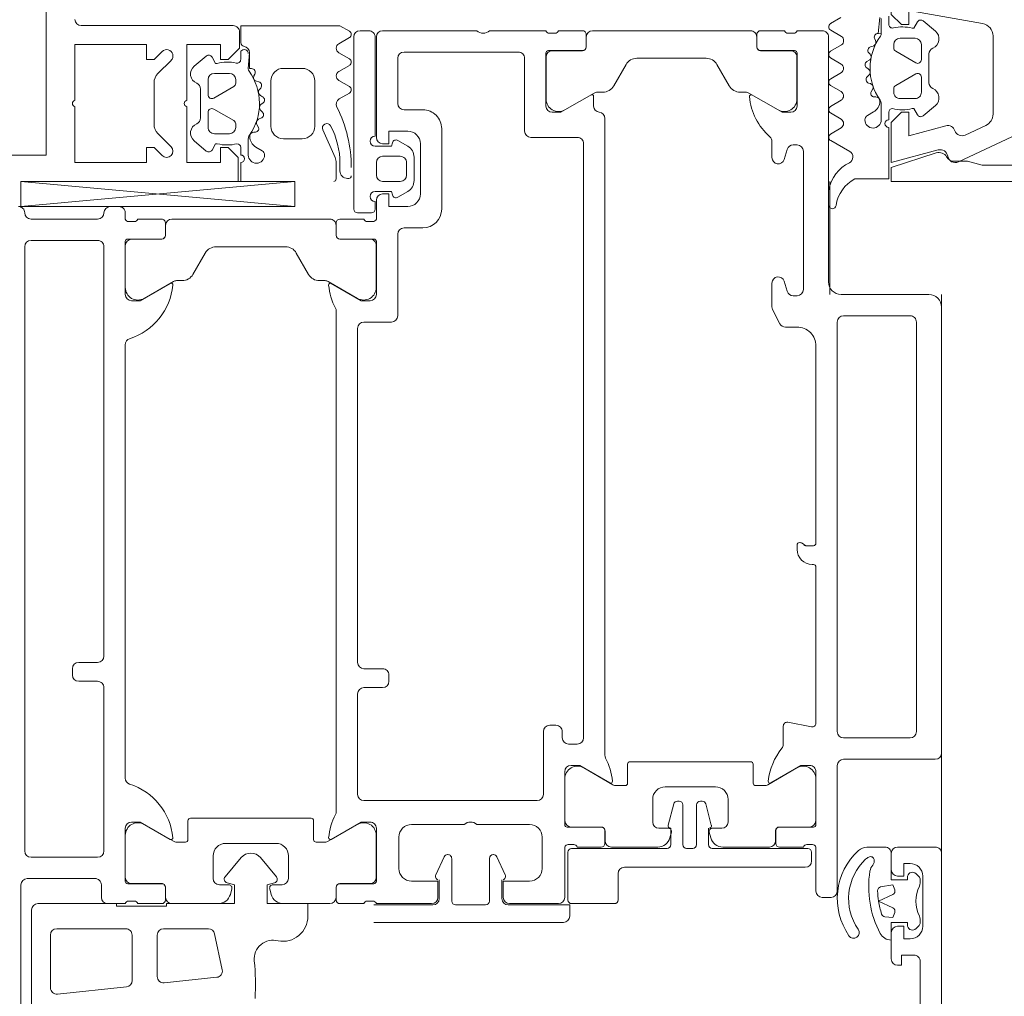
# Model space of a CAD drawing. Header units: centimetres. Extents: x -1737 to 22393, y -8842 to 3838.
# Tile 19 of 65: x -574 to -566, y 1277 to 1285. Entities that reach past the tile are written whole.
import ezdxf

# ---------------------------------------------------------------- set-up
doc = ezdxf.new("R2010")
doc.units = ezdxf.units.CM
for name, color, linetype, lineweight in [('A-DETL-GENF', 92, 'Continuous', 9), ('A-DOOR', 31, 'Continuous', 13), ('A-GLAZ-CWMG', 51, 'Continuous', 13)]:
    doc.layers.add(name, color=color, linetype=linetype, lineweight=lineweight)

# ---------------------------------------------------------------- blocks, each defined once
blk = doc.blocks.new('Schueco_FWS_ADS-75-SimplySmart_out_Family-02 - FWS SI insert unit-2606717-3_piętro I __3_90 m_ - stan projektowany')
at = {"layer": 'A-DETL-GENF'}
blk.add_line((75.35, -0.9), (-75.35, -0.9), dxfattribs=at)
at = {"layer": 'A-DOOR'}
for p, q in [((69.36, 6.43), (70.65, 6.43)), ((76.0502, 4.2489), (76.25, 6.4302)), ((70.7, 6.38), (70.7, 5.84)), ((70.92, 6.4), (75.73, 6.4)), ((69.6, 6.345), (70.45, 6.345)), ((70.87, 5.82), (70.87, 6.35)), ((75.78, 6.35), (75.78, 5.82)), ((75.95, 5.82), (75.95, 6.35)), ((70.25, 6.195), (69.8301, 6.195)), ((69.7804, 6.1398), (69.8382, 5.5898)), ((70.3, 5.595), (70.3, 6.145)), ((72.27, 5.97), (72.27, 5.82)), ((72.37, 6.02), (72.32, 6.02)), ((72.42, 5.82), (72.42, 5.97)), ((70.5, 5.74), (70.5, 5.6)), ((70.65, 5.79), (70.55, 5.79)), ((72.22, 5.77), (70.92, 5.77)), ((75.73, 5.77), (72.47, 5.77)), ((76.05, 5.65), (76.05, 5.72)), ((70.52, 5.5717), (70.52, 5.5283)), ((70.659, 5.31), (70.659, 5.58)), ((70.679, 5.6), (71.1, 5.6)), ((71.0443, 5.599), (70.71, 5.599)), ((71.5, 5.6), (74.95, 5.6)), ((75.35, 5.6), (75.771, 5.6)), ((75.74, 5.599), (75.4057, 5.599)), ((75.791, 5.58), (75.791, 5.31)), ((75.93, 5.5283), (75.93, 5.5717)), ((75.95, 5.6), (76, 5.6)), ((69.8879, 5.545), (70.25, 5.545)), ((70.5, 5.5), (70.5, 5.31)), ((70.66, 5.549), (70.66, 5.309)), ((75.79, 5.309), (75.79, 5.549)), ((75.95, 5.31), (75.95, 5.5)), ((70.9967, 5.2165), (71.1309, 5.449)), ((75.3191, 5.449), (75.4533, 5.2165)), ((70.25, 5.345), (69.9194, 5.345)), ((69.8697, 5.2898), (69.9137, 4.8713)), ((70.3, 4.9374), (70.3, 5.295)), ((70.53, 5.28), (70.629, 5.28)), ((70.63, 5.279), (70.55, 5.279)), ((75.9, 5.279), (75.82, 5.279)), ((75.821, 5.28), (75.92, 5.28)), ((70.5, 5.229), (70.5, 4.8593)), ((70.99, 5.12), (70.99, 5.1915)), ((75.46, 5.1915), (75.46, 5.1469)), ((75.95, 3.971), (75.95, 5.229)), ((71.16, 5.1), (71.01, 5.1)), ((71.18, 4.12), (71.18, 5.08)), ((75.51, 5.0602), (75.68, 4.9621)), ((69.9738, 4.8276), (70.2604, 4.8885)), ((70.7, 4.9), (70.88, 4.9)), ((75.73, 4.8755), (75.73, 4.3245)), ((70.65, 4.775), (70.65, 4.85)), ((70.7141, 4.8043), (70.8663, 4.6766)), ((70.98, 4.8), (70.98, 4.4)), ((70.5741, 4.7628), (70.6185, 4.7509)), ((70.8663, 4.5234), (70.7141, 4.3957)), ((70.6185, 4.4491), (70.5741, 4.4372)), ((70.65, 4.35), (70.65, 4.425)), ((70.5, 4.3407), (70.5, 3.971)), ((70.88, 4.3), (70.7, 4.3)), ((75.68, 4.2379), (75.51, 4.1398)), ((70.99, 4.0085), (70.99, 4.08)), ((71.01, 4.1), (71.16, 4.1)), ((75.46, 4.0531), (75.46, 4.0085)), ((70.55, 3.921), (70.63, 3.921)), ((71.1309, 3.751), (70.9967, 3.9835)), ((75.4533, 3.9835), (75.3191, 3.751)), ((75.82, 3.921), (75.9, 3.921)), ((70.5, 3.89), (70.5, 3.7)), ((70.629, 3.92), (70.53, 3.92)), ((70.659, 3.62), (70.659, 3.89)), ((70.66, 3.891), (70.66, 3.651)), ((75.2175, 3.92), (71.2325, 3.92)), ((75.79, 3.651), (75.79, 3.891)), ((75.791, 3.89), (75.791, 3.62)), ((75.92, 3.92), (75.821, 3.92)), ((75.95, 3.7), (75.95, 3.89)), ((76.03, 3.78), (77.4, 3.78)), ((71.32, 2.32), (71.32, 3.7)), ((71.37, 3.75), (72.17, 3.75)), ((72.22, 3.7), (72.22, 3.55)), ((72.37, 3.55), (72.37, 3.7)), ((72.42, 3.75), (75.08, 3.75)), ((75.13, 3.7), (75.13, 3.48)), ((76, 3.64), (76, 3.75)), ((77.45, 3.73), (77.45, 3.66)), ((70.35, 2.11), (70.35, 3.62)), ((70.49, 3.62), (70.49, 3.15)), ((70.52, 3.6717), (70.52, 3.6283)), ((75.93, 3.6283), (75.93, 3.6717)), ((76.09, 3.61), (76.03, 3.61)), ((77.4, 3.61), (76.61, 3.61)), ((70.5, 3.6), (70.5, 3.16)), ((71.1, 3.6), (70.679, 3.6)), ((70.71, 3.601), (71.0443, 3.601)), ((75.771, 3.6), (75.35, 3.6)), ((75.4057, 3.601), (75.74, 3.601)), ((76.1, 3.6), (75.95, 3.6)), ((76.25, 3.41), (76.25, 3.55)), ((76.3, 3.6), (76.4, 3.6)), ((76.45, 3.55), (76.45, 3.41)), ((77.4, 3.6), (76.6, 3.6)), ((77.45, 2.8), (77.45, 3.55)), ((72.27, 3.5), (72.32, 3.5)), ((70.78, 3.42), (71.03, 3.42)), ((75.18, 3.43), (75.83, 3.43)), ((75.88, 3.38), (75.88, 3.23)), ((76.1694, 3.35), (76.124, 3.4286)), ((76.576, 3.4286), (76.5306, 3.35)), ((76.82, 3.23), (76.82, 3.38)), ((76.87, 3.43), (77.23, 3.43)), ((77.28, 3.38), (77.28, 2.47)), ((71.13, 3.32), (71.13, 2.9)), ((76.444, 3.3), (76.256, 3.3)), ((76.4, 3.36), (76.3, 3.36)), ((76.55, 3.25), (76.15, 3.25)), ((70.54, 3.1), (70.69, 3.1)), ((70.7305, 3.1261), (70.8727, 3.0598)), ((76.03, 3.08), (76.67, 3.08)), ((70.86, 3), (70.52, 3)), ((70.89, 3.0326), (70.89, 3.03)), ((70.49, 2.97), (70.49, 2.73)), ((71.13, 2.8), (71.13, 2.38)), ((70.52, 2.7), (70.86, 2.7)), ((70.89, 2.67), (70.89, 2.6674)), ((77.45, 2.25), (77.45, 2.7)), ((70.69, 2.6), (70.54, 2.6)), ((70.8727, 2.6402), (70.7305, 2.5739)), ((70.5, 2.54), (70.5, 2.15)), ((76.6, 2.37), (76.6, 2)), ((77.23, 2.42), (76.65, 2.42)), ((71.03, 2.28), (70.78, 2.28)), ((71.87, 2.27), (71.37, 2.27)), ((71.92, 2.17), (71.92, 2.22)), ((76.85, 2.25), (77.271, 2.25)), ((77.24, 2.249), (76.9057, 2.249)), ((77.29, 1.959), (77.29, 2.199)), ((77.291, 2.23), (77.291, 1.96)), ((77.43, 2.1783), (77.43, 2.2217)), ((71.82, 2.12), (71.87, 2.12)), ((77.45, 1.96), (77.45, 2.15)), ((70.5, 1.705), (70.5, 2.045)), ((70.53, 2.075), (70.91, 2.075)), ((70.55, 2.1), (70.95, 2.1)), ((70.94, 2.045), (70.94, 1.285)), ((70.97, 2.0717), (70.97, 2.0283)), ((71.109, 1.81), (71.109, 2.08)), ((71.11, 2.049), (71.11, 1.809)), ((71.129, 2.1), (71.55, 2.1)), ((71.4943, 2.099), (71.16, 2.099)), ((71.77, 2), (71.77, 2.07)), ((76.8191, 2.099), (76.9533, 1.8665)), ((70.95, 2), (70.95, 1.81)), ((71.4467, 1.7165), (71.5809, 1.949)), ((76.55, 1.95), (71.82, 1.95)), ((77.4, 1.929), (77.32, 1.929)), ((77.321, 1.93), (77.42, 1.93)), ((76.85, 1.87), (76.9262, 1.87)), ((76.96, 1.8415), (76.96, 1.7969)), ((77.45, 0.621), (77.45, 1.879)), ((70.95, 1.729), (70.95, 1.3593)), ((70.98, 1.78), (71.079, 1.78)), ((71.08, 1.779), (71, 1.779)), ((71.6825, 1.78), (76.7505, 1.78)), ((70.74, 1.675), (70.53, 1.675)), ((71.44, 1.62), (71.44, 1.6915)), ((77.01, 1.7102), (77.18, 1.6121)), ((70.79, 0.185), (70.79, 1.625)), ((71.61, 1.6), (71.46, 1.6)), ((71.63, 0.62), (71.63, 1.58)), ((77.23, 1.5255), (77.23, 0.9745)), ((71.1, 1.275), (71.1, 1.35)), ((71.15, 1.4), (71.33, 1.4)), ((71.0241, 1.2628), (71.0685, 1.2509)), ((71.126, 1.2771), (71.2934, 1.2323)), ((71.43, 1.3), (71.43, 0.9)), ((71.3157, 1.2033), (71.3157, 1.19)), ((70.94, 1.13), (70.94, 1.08)), ((71.2857, 1.16), (70.97, 1.16)), ((70.97, 1.05), (71.2857, 1.05)), ((71.3157, 1.02), (71.3157, 1.0067)), ((71.1, 0.955), (70.97, 0.955)), ((71.0685, 0.9491), (71.0241, 0.9372)), ((71.2934, 0.9777), (71.126, 0.9329)), ((70.94, 0.925), (70.94, 0.165)), ((71.1, 0.85), (71.1, 0.925)), ((77.18, 0.8879), (77.01, 0.7898)), ((70.95, 0.8407), (70.95, 0.471)), ((71.33, 0.8), (71.15, 0.8)), ((76.9533, 0.6335), (76.8191, 0.401)), ((76.96, 0.7031), (76.96, 0.6585)), ((71.44, 0.5085), (71.44, 0.58)), ((71.46, 0.6), (71.61, 0.6)), ((77.32, 0.571), (77.4, 0.571)), ((77.42, 0.57), (77.321, 0.57)), ((71.5809, 0.251), (71.4467, 0.4835)), ((77.29, 0.301), (77.29, 0.541)), ((77.291, 0.54), (77.291, 0.27)), ((77.45, 0.35), (77.45, 0.54)), ((71.079, 0.42), (70.98, 0.42)), ((71, 0.421), (71.08, 0.421)), ((75.2293, 0.4446), (75.1173, 0.3875)), ((75.44, 0.45), (75.252, 0.45)), ((76.567, 0.45), (76.44, 0.45)), ((70.95, 0.39), (70.95, 0.2)), ((71.109, 0.12), (71.109, 0.39)), ((71.11, 0.391), (71.11, 0.151)), ((71.9141, 0.36), (71.7682, 0.36)), ((71.9069, 0.1357), (71.9436, 0.3243)), ((75.09, 0.3429), (75.09, 0.25)), ((75.3754, 0.328), (75.4546, 0.3522)), ((76.4254, 0.3522), (76.5046, 0.328)), ((77.43, 0.2783), (77.43, 0.3217)), ((73.355, 0.25), (73.32, 0.25)), ((75.34, 0.25), (75.34, 0.2801)), ((76.54, 0.2801), (76.54, 0.25)), ((77.271, 0.25), (76.85, 0.25)), ((76.9057, 0.251), (77.24, 0.251)), ((77.45, 0.05), (77.45, 0.25)), ((70.97, 0.1717), (70.97, 0.1283)), ((76.49, 0.2), (75.39, 0.2)), ((70.95, 0.1), (70.6, 0.1)), ((70.91, 0.135), (70.84, 0.135)), ((71.55, 0.1), (71.129, 0.1)), ((71.16, 0.101), (71.4943, 0.101)), ((73.18, 0.1), (71.9364, 0.1)), ((73.2, 0.13), (73.2, 0.12)), ((74.94, 0.1), (73.37, 0.1)), ((70.55, 0.05), (70.55, -0.02)), ((75.45, 0), (77.4, 0)), ((70.6, -0.07), (71.6, -0.07)), ((71.87, -0.07), (75.13, -0.07)), ((71.65, -0.12), (71.65, -0.85)), ((71.82, -0.65), (71.82, -0.12)), ((75.18, -0.12), (75.18, -0.65)), ((75.35, -0.8), (75.35, -0.1)), ((70.27, -0.5), (70.06, -0.5)), ((70.9, -0.5), (70.77, -0.5)), ((70.95, -0.85), (70.95, -0.55)), ((70.3259, -0.7212), (70.3017, -0.697)), ((70.7383, -0.697), (70.7141, -0.7212)), ((75.13, -0.7), (71.87, -0.7)), ((70.04, -0.73), (68.75, -0.73)), ((70.72, -0.75), (70.32, -0.75)), ((70.3769, -0.73), (70.3471, -0.73)), ((70.6929, -0.73), (70.6631, -0.73)), ((59.1, -0.9), (70.9, -0.9)), ((71.7, -0.9), (75.25, -0.9))]:
    blk.add_line(p, q, dxfattribs=at)
at = {"layer": 'A-DOOR', "flags": 128}
for points in [[(76.25, 4.2489), (76.25, 6.4302), (76.0502, 6.4302), (76.0502, 4.2489), (76.25, 4.2489), (76.0502, 6.4302)], [(70.5, 6.295), (70.5, 5.67), (70.48, 5.67), (70.48, 5.27), (70.5, 5.27), (70.5, 4.73), (70.65, 4.73), (70.6658, 4.7891)], [(71.15, 5.55), (71.15, 5.48), (71.0118, 5.2407)], [(75.4381, 5.2407), (75.3, 5.48), (75.3, 5.55)], [(70.6658, 4.4109), (70.65, 4.47), (70.5, 4.47), (70.5, 4.145), (70.4, 4.145)], [(71.0118, 3.9593), (71.15, 3.72), (71.15, 3.65)], [(75.3, 3.65), (75.3, 3.72), (75.4381, 3.9593)], [(76.1422, 3.4726), (76.17, 3.48), (76.17, 3.61)], [(76.53, 3.61), (76.53, 3.48), (76.5578, 3.4726)], [(76.05, 3.35), (76.05, 3.5), (76.15, 3.5), (76.15, 3.55)], [(76.55, 3.55), (76.55, 3.5), (76.65, 3.5), (76.65, 3.35)], [(70.55, 3.11), (70.68, 3.11), (70.68, 3.32)], [(70.68, 2.38), (70.68, 2.59), (70.55, 2.59)], [(70.49, 2.55), (70.49, 2.06), (70.4, 2.06)], [(76.9381, 1.8907), (76.8, 2.13), (76.8, 2.2)], [(71.6, 2.05), (71.6, 1.98), (71.4618, 1.7407)], [(70.97, 1.255), (71.1, 1.255), (71.1011, 1.2613)], [(76.8, 0.3), (76.8, 0.37), (76.9381, 0.6093)], [(71.4618, 0.4593), (71.6, 0.22), (71.6, 0.15)], [(73.35, 0.12), (73.35, 0.1817), (73.3691, 0.2091), (73.375, 0.23)], [(70.9498, -0.3064), (70.9498, -0.315), (70.9498, -0.45)], [(70.32, -0.63), (70.35, -0.63), (70.35, -0.5), (70.21, -0.5)], [(70.9, -0.5), (70.69, -0.5), (70.69, -0.63), (70.72, -0.63)], [(70.01, -0.55), (70.01, -0.58), (70.09, -0.58), (70.09, -0.68)], [(70.22, -0.65), (70.22, -0.6), (70.32, -0.6), (70.32, -0.55)], [(70.72, -0.55), (70.72, -0.6), (70.82, -0.6), (70.82, -0.65)]]:
    blk.add_lwpolyline(points, dxfattribs=at)
for points in [[(70.4298, -0.5274), (70.39, -0.5129), (70.3956, -0.4492), (70.39, -0.5129)], [(70.5727, -0.5119), (70.52, -0.3988), (70.4673, -0.5119), (70.52, -0.3988)], [(70.6328, -0.4154), (70.65, -0.5129), (70.6102, -0.5274), (70.65, -0.5129)]]:
    blk.add_lwpolyline(points, close=True, dxfattribs=at)
at = {"layer": 'A-DOOR'}
for centre, radius, start, end in [((70.65, 6.38), 0.05, 0, 90), ((76, 6.45), 0.05, 270, 0), ((70.92, 6.35), 0.05, 90, 180), ((75.73, 6.35), 0.05, 0, 90), ((76, 6.35), 0.05, 90, 180), ((70.45, 6.295), 0.05, 0, 90), ((69.8301, 6.145), 0.05, 90, 186), ((70.25, 6.145), 0.05, 0, 90), ((72.32, 5.97), 0.05, 90, 180), ((72.37, 5.97), 0.05, 0, 90), ((70.65, 5.84), 0.05, 270, 0), ((70.92, 5.82), 0.05, 180, 270), ((72.22, 5.82), 0.05, 270, 0), ((72.47, 5.82), 0.05, 180, 270), ((75.73, 5.82), 0.05, 270, 0), ((76, 5.82), 0.05, 180, 270), ((70.55, 5.74), 0.05, 90, 180), ((76, 5.72), 0.05, 0, 90), ((76, 5.65), 0.05, 270, 0), ((69.8879, 5.595), 0.05, 186, 270), ((70.25, 5.595), 0.05, 270, 0), ((70.49, 5.5717), 0.03, 0, 70.52878), ((70.679, 5.58), 0.02, 90, 180), ((70.71, 5.549), 0.05, 90, 180), ((71.0443, 5.499), 0.1, 330, 90), ((71.1, 5.55), 0.05, 0, 90), ((71.5, 5.55), 0.05, 90, 162.25158), ((74.95, 5.55), 0.05, 17.74842, 90), ((75.35, 5.55), 0.05, 90, 180), ((75.4057, 5.499), 0.1, 90, 210), ((75.74, 5.549), 0.05, 0, 90), ((75.771, 5.58), 0.02, 0, 90), ((75.96, 5.5717), 0.03, 109.47122, 180), ((70.49, 5.5283), 0.03, 289.47122, 0), ((70.9762, 5.7177), 0.5, 275.62258, 342.25158), ((75.4738, 5.7177), 0.5, 197.74842, 264.37742), ((75.96, 5.5283), 0.03, 180, 250.52878), ((69.9194, 5.295), 0.05, 90, 186), ((70.25, 5.295), 0.05, 0, 90), ((70.53, 5.31), 0.03, 180, 270), ((70.55, 5.229), 0.05, 90, 180), ((70.629, 5.31), 0.03, 270, 0), ((70.63, 5.309), 0.03, 270, 0), ((75.82, 5.309), 0.03, 180, 270), ((75.821, 5.31), 0.03, 180, 270), ((75.9, 5.229), 0.05, 0, 90), ((75.92, 5.31), 0.03, 270, 0), ((71.04, 5.1915), 0.05, 150, 180), ((71.0238, 5.2338), 0.0138, 150, 275.62258), ((75.4262, 5.2338), 0.0138, 264.37742, 30), ((75.41, 5.1915), 0.05, 0, 30), ((71.01, 5.12), 0.02, 180, 270), ((71.16, 5.08), 0.02, 0, 90), ((75.56, 5.1469), 0.1, 180, 240), ((75.63, 4.8755), 0.1, 0, 60), ((69.9634, 4.8765), 0.05, 186, 282), ((70.25, 4.9374), 0.05, 282, 0), ((70.7, 4.85), 0.05, 90, 180), ((70.88, 4.8), 0.1, 360, 90), ((70.6, 4.8593), 0.1, 180, 255), ((70.6948, 4.7813), 0.03, 50, 165.00492), ((70.625, 4.775), 0.025, 255, 0), ((70.802, 4.6), 0.1, 310, 50), ((69.8569, 6.563), 2, 266.78372, 275.39523), ((70.059, 4.4225), 0.15, 344.31126, 95.39523), ((70.6, 4.3407), 0.1, 105, 180), ((70.625, 4.425), 0.025, 0, 105), ((70.6948, 4.4187), 0.03, 194.99508, 310), ((70.88, 4.4), 0.1, 270, 0), ((70.4, 4.345), 0.2, 169.34959, 270), ((70.7, 4.35), 0.05, 180, 270), ((75.63, 4.3245), 0.1, 300, 0), ((71.01, 4.08), 0.02, 90, 180), ((71.16, 4.12), 0.02, 270, 0), ((75.56, 4.0531), 0.1, 120, 180), ((71.04, 4.0085), 0.05, 180, 210), ((75.41, 4.0085), 0.05, 330, 0), ((70.55, 3.971), 0.05, 180, 270), ((70.63, 3.891), 0.03, 0, 90), ((71.0238, 3.9662), 0.0138, 84.67141, 210), ((70.9787, 3.4821), 0.5, 62.5097, 84.67141), ((71.2325, 3.97), 0.05, 242.5097, 270), ((75.2175, 3.97), 0.05, 270, 297.4903), ((75.4713, 3.4821), 0.5, 95.32859, 117.4903), ((75.4262, 3.9662), 0.0138, 330, 95.32859), ((75.82, 3.891), 0.03, 90, 180), ((75.9, 3.971), 0.05, 270, 0), ((70.53, 3.89), 0.03, 90, 180), ((70.629, 3.89), 0.03, 0, 90), ((75.821, 3.89), 0.03, 90, 180), ((75.92, 3.89), 0.03, 0, 90), ((76.03, 3.75), 0.03, 90, 180), ((77.4, 3.73), 0.05, 0, 90), ((70.49, 3.6717), 0.03, 0, 70.52878), ((71.0443, 3.701), 0.1, 270, 30), ((71.37, 3.7), 0.05, 90, 180), ((72.17, 3.7), 0.05, 360, 90), ((72.42, 3.7), 0.05, 90, 180), ((75.08, 3.7), 0.05, 360, 90), ((75.4057, 3.701), 0.1, 150, 270), ((75.96, 3.6717), 0.03, 109.47122, 180), ((70.49, 3.6283), 0.03, 289.47122, 0), ((70.679, 3.62), 0.02, 180, 270), ((70.71, 3.651), 0.05, 180, 270), ((71.1, 3.65), 0.05, 270, 0), ((75.35, 3.65), 0.05, 180, 270), ((75.74, 3.651), 0.05, 270, 0), ((75.771, 3.62), 0.02, 270, 0), ((75.96, 3.6283), 0.03, 180, 250.52878), ((76.03, 3.64), 0.03, 180, 270), ((76.13, 3.61), 0.04, 0, 180), ((76.57, 3.61), 0.04, 0, 180), ((77.4, 3.66), 0.05, 270, 0), ((72.27, 3.55), 0.05, 180, 270), ((72.32, 3.55), 0.05, 270, 0), ((76.1, 3.55), 0.05, 0, 90), ((76.3, 3.55), 0.05, 90, 180), ((76.4, 3.55), 0.05, 0, 90), ((76.6, 3.55), 0.05, 90, 180), ((77.4, 3.55), 0.05, 0, 90), ((75.18, 3.48), 0.05, 180, 270), ((76.15, 3.4436), 0.03, 105, 210), ((76.55, 3.4436), 0.03, 330, 75), ((70.78, 3.32), 0.1, 90, 180), ((71.03, 3.32), 0.1, 0, 90), ((75.83, 3.38), 0.05, 360, 90), ((76.3, 3.41), 0.05, 180, 270), ((76.4, 3.41), 0.05, 270, 0), ((76.87, 3.38), 0.05, 90, 180), ((77.23, 3.38), 0.05, 0, 90), ((76.15, 3.35), 0.1, 180, 270), ((76.256, 3.4), 0.1, 210, 270), ((76.444, 3.4), 0.1, 270, 330), ((76.55, 3.35), 0.1, 270, 0), ((76.03, 3.23), 0.15, 180, 270), ((76.67, 3.23), 0.15, 270, 0), ((70.54, 3.15), 0.05, 180, 270), ((70.55, 3.16), 0.05, 180, 270), ((70.7179, 3.0989), 0.03, 65, 158.28824), ((70.86, 3.0326), 0.03, 0, 65), ((70.52, 2.97), 0.03, 90, 180), ((70.86, 3.03), 0.03, 270, 0), ((71.0775, 2.85), 0.0725, 316.39718, 43.60282), ((77.5025, 2.75), 0.0725, 136.39718, 223.60282), ((70.52, 2.73), 0.03, 180, 270), ((70.86, 2.67), 0.03, 0, 90), ((70.86, 2.6674), 0.03, 295, 0), ((70.54, 2.55), 0.05, 90, 180), ((70.55, 2.54), 0.05, 90, 180), ((70.7179, 2.6011), 0.03, 201.71176, 295), ((77.23, 2.47), 0.05, 270, 0), ((70.78, 2.38), 0.1, 180, 270), ((71.03, 2.38), 0.1, 270, 0), ((76.65, 2.37), 0.05, 90, 180), ((71.37, 2.32), 0.05, 180, 270), ((71.87, 2.22), 0.05, 0, 90), ((76.85, 2.2), 0.05, 90, 180), ((76.9057, 2.149), 0.1, 90, 210), ((77.24, 2.199), 0.05, 0, 90), ((77.271, 2.23), 0.02, 0, 90), ((77.46, 2.2217), 0.03, 109.47122, 180), ((70.55, 2.15), 0.05, 180, 270), ((71.82, 2.07), 0.05, 90, 180), ((71.87, 2.17), 0.05, 270, 0), ((77.46, 2.1783), 0.03, 180, 250.52878), ((70.4, 2.11), 0.05, 180, 270), ((70.53, 2.045), 0.03, 90, 180), ((70.91, 2.045), 0.03, 0, 90), ((70.94, 2.0717), 0.03, 0, 70.52878), ((71.129, 2.08), 0.02, 90, 180), ((71.16, 2.049), 0.05, 90, 180), ((71.4943, 1.999), 0.1, 330, 90), ((71.55, 2.05), 0.05, 360, 90), ((70.94, 2.0283), 0.03, 289.47122, 0), ((71.82, 2), 0.05, 180, 270), ((76.55, 2), 0.05, 270, 0), ((76.9262, 1.8838), 0.0138, 270, 30), ((77.32, 1.959), 0.03, 180, 270), ((77.321, 1.96), 0.03, 180, 270), ((77.4, 1.879), 0.05, 0, 90), ((77.42, 1.96), 0.03, 270, 0), ((70.98, 1.81), 0.03, 180, 270), ((71.079, 1.81), 0.03, 270, 0), ((71.08, 1.809), 0.03, 270, 0), ((76.7505, 1.83), 0.05, 270, 354.26083), ((76.85, 1.82), 0.05, 90, 174.26083), ((76.91, 1.8415), 0.05, 0, 30), ((71, 1.729), 0.05, 90, 180), ((71.4738, 1.7338), 0.0138, 150, 275.32859), ((71.4287, 2.2179), 0.5, 275.32859, 297.4903), ((71.6825, 1.73), 0.05, 90, 117.4903), ((77.06, 1.7969), 0.1, 180, 240), ((70.53, 1.705), 0.03, 180, 270), ((70.74, 1.625), 0.05, 0, 90), ((71.49, 1.6915), 0.05, 150, 180), ((71.46, 1.62), 0.02, 180, 270), ((71.61, 1.58), 0.02, 0, 90), ((77.13, 1.5255), 0.1, 0, 60), ((71.05, 1.3593), 0.1, 180, 255), ((71.15, 1.35), 0.05, 90, 180), ((71.33, 1.3), 0.1, 0, 90), ((70.97, 1.285), 0.03, 180, 270), ((71.075, 1.275), 0.025, 255, 0), ((71.1208, 1.2578), 0.02, 75, 170), ((71.2857, 1.19), 0.03, 270, 360), ((71.2857, 1.2033), 0.03, 0, 75), ((70.97, 1.13), 0.03, 90, 180), ((70.97, 1.08), 0.03, 180, 270), ((71.2857, 1.02), 0.03, 0, 90), ((70.97, 0.925), 0.03, 90, 180), ((71.075, 0.925), 0.025, 0, 105), ((71.1208, 0.9522), 0.02, 190, 285), ((71.2857, 1.0067), 0.03, 285, 0), ((77.13, 0.9745), 0.1, 300, 0), ((71.05, 0.8407), 0.1, 105, 180), ((71.33, 0.9), 0.1, 270, 0), ((71.15, 0.85), 0.05, 180, 270), ((77.06, 0.7031), 0.1, 120, 180), ((76.9763, 0.1326), 0.5, 95.91988, 138.0861), ((76.9262, 0.6162), 0.0138, 330, 95.91988), ((76.91, 0.6585), 0.05, 330, 0), ((71.46, 0.58), 0.02, 90, 180), ((71.61, 0.62), 0.02, 270, 0), ((77.32, 0.541), 0.03, 90, 180), ((77.321, 0.54), 0.03, 90, 180), ((77.4, 0.621), 0.05, 270, 0), ((77.42, 0.54), 0.03, 360, 90), ((71, 0.471), 0.05, 180, 270), ((71.49, 0.5085), 0.05, 180, 210), ((71.4738, 0.4662), 0.0138, 83.85932, 210), ((71.4218, -0.0172), 0.5, 50.96361, 83.85932), ((70.98, 0.39), 0.03, 90, 180), ((71.079, 0.39), 0.03, 0, 90), ((71.08, 0.391), 0.03, 360, 90), ((75.252, 0.4), 0.05, 90, 117), ((75.44, 0.4), 0.05, 287, 90), ((76.44, 0.4), 0.05, 90, 253), ((76.567, 0.5), 0.05, 270, 318.0861), ((76.9057, 0.351), 0.1, 150, 270), ((71.7682, 0.41), 0.05, 230.96361, 270), ((71.9141, 0.33), 0.03, 349, 90), ((75.14, 0.3429), 0.05, 117, 180), ((75.39, 0.2801), 0.05, 107, 180), ((76.49, 0.2801), 0.05, 0, 73), ((77.46, 0.3217), 0.03, 109.47122, 180), ((71.4943, 0.201), 0.1, 270, 30), ((73.32, 0.13), 0.12, 90, 180), ((73.355, 0.23), 0.02, 0, 90), ((74.94, 0.25), 0.15, 270, 0), ((75.39, 0.25), 0.05, 180, 270), ((76.49, 0.25), 0.05, 270, 360), ((76.85, 0.3), 0.05, 180, 270), ((77.24, 0.301), 0.05, 270, 0), ((77.271, 0.27), 0.02, 270, 0), ((77.46, 0.2783), 0.03, 180, 250.52878), ((70.84, 0.185), 0.05, 180, 270), ((70.91, 0.165), 0.03, 270, 360), ((70.94, 0.1717), 0.03, 0, 70.52878), ((73.37, 0.1817), 0.02, 135, 180), ((73.355, 0.2233), 0.02, 315, 360), ((70.6, 0.05), 0.05, 90, 180), ((70.94, 0.1283), 0.03, 289.47122, 0), ((71.129, 0.12), 0.02, 180, 270), ((71.16, 0.151), 0.05, 180, 270), ((71.55, 0.15), 0.05, 270, 0), ((71.9364, 0.13), 0.03, 169, 270), ((73.18, 0.12), 0.02, 270, 0), ((73.37, 0.12), 0.02, 180, 270), ((75.45, -0.1), 0.1, 90, 180), ((77.4, 0.05), 0.05, 270, 0), ((70.5406, -0.5887), 0.5187, 42.39007, 124.8585), ((70.6, -0.02), 0.05, 180, 270), ((71.6, -0.12), 0.05, 0, 90), ((71.87, -0.12), 0.05, 90, 180), ((75.13, -0.12), 0.05, 0, 90), ((70.2698, -0.2), 0.045, 124.8585, 304.8585), ((70.5406, -0.5887), 0.4287, 43.16196, 124.8585), ((70.773, -0.3707), 0.11, 26.88929, 43.16196), ((70.8498, -0.3064), 0.1, 0, 42.39007), ((70.6325, -1.11), 0.79, 80.84576, 117.86418), ((70.6325, -1.11), 0.72, 92.42816, 98.98852), ((70.6325, -1.11), 0.72, 92.42816, 98.98852), ((70.6033, -0.4206), 0.03, 10, 92.42816), ((70.6033, -0.4206), 0.03, 10, 92.42816), ((70.7423, -0.4288), 0.1, 49.33981, 80.84576), ((70.84, -0.315), 0.05, 229.33981, 282.68916), ((70.8444, -0.3345), 0.03, 282.68916, 26.88929), ((70.42, -0.329), 0.53, 0, 1.51042), ((70.31, -0.5), 0.1, 117.86418, 180), ((70.4255, -0.4518), 0.03, 107.45979, 175), ((70.4255, -0.4518), 0.03, 107.45979, 175), ((70.6325, -1.11), 0.72, 98.98852, 107.45979), ((70.6325, -1.11), 0.72, 98.98852, 107.45979), ((70.9, -0.45), 0.05, 270, 0), ((70.06, -0.55), 0.05, 90, 180), ((70.27, -0.55), 0.05, 0, 90), ((70.4401, -0.4992), 0.03, 250, 335), ((70.4401, -0.4992), 0.03, 250, 335), ((70.5999, -0.4992), 0.03, 205, 290), ((70.5999, -0.4992), 0.03, 205, 290), ((70.77, -0.55), 0.05, 90, 180), ((70.9, -0.55), 0.05, 0, 90), ((70.04, -0.68), 0.05, 270, 0), ((70.32, -0.65), 0.1, 180, 270), ((70.33, -0.6687), 0.04, 104.47751, 225), ((70.52, -0.955), 0.26, 62.51067, 117.48933), ((70.71, -0.6687), 0.04, 315, 75.52249), ((70.72, -0.65), 0.1, 270, 0), ((71.87, -0.65), 0.05, 180, 270), ((75.13, -0.65), 0.05, 270, 0), ((70.3471, -0.7), 0.03, 225, 270), ((70.3769, -0.68), 0.05, 270, 297.48933), ((70.6631, -0.68), 0.05, 242.51067, 270), ((70.6929, -0.7), 0.03, 270, 315), ((70.9, -0.85), 0.05, 270, 0), ((71.7, -0.85), 0.05, 180, 270), ((75.25, -0.8), 0.1, 270, 0)]:
    blk.add_arc(centre, radius, start, end, dxfattribs=at)
blk = doc.blocks.new('Rectangular Mullion - Schueco_FWS-50-SI_Tran_CovCap-20mm_Tran-55mm-2606714-3_piętro I __3_90 m_ - stan projektowany')
at = {"layer": 'A-GLAZ-CWMG', "lineweight": 9}
blk.add_line((-567.6232, 1283.3256), (-567.6232, 1282.4255), dxfattribs=at)
blk = doc.blocks.new('Rectangular Mullion - SI_CovCap-20mm_Mull-85mm-V18-3_piętro I __3_90 m_ - stan projektowany')
at = {"layer": 'A-DETL-GENF'}
for p, q in [((-1.26, 5.95), (-1.26, 4.74)), ((-2.224, 5.2346), (-2.1179, 5.3407)), ((-2.0472, 5.37), (-1.7129, 5.37)), ((-1.6422, 5.3407), (-1.5361, 5.2346)), ((-2.1764, 5.0514), (-2.258, 4.9541)), ((-1.502, 4.954), (-1.5837, 5.0513)), ((-1.95, 4.94), (-2.07, 4.94)), ((-1.765, 4.9999), (-1.9951, 4.9999)), ((-1.69, 4.94), (-1.81, 4.94)), ((-2.12, 4.89), (-2.12, 4.77)), ((-2.0164, 4.735), (-1.924, 4.895)), ((-1.836, 4.895), (-1.7436, 4.735)), ((-1.64, 4.77), (-1.64, 4.89)), ((-2.07, 4.72), (-2.0424, 4.72)), ((-1.7176, 4.72), (-1.69, 4.72)), ((-2.35, 4.6799), (-2.5, 4.6799)), ((-2.2296, 4.6799), (-2.29, 4.6799)), ((-1.4641, 4.6799), (-1.5291, 4.6799)), ((-2.29, 4.6199), (-2.1616, 4.6199)), ((-2.2273, 4.5587), (-2.2554, 4.5099)), ((-2.107, 4.5622), (-2.1078, 4.5766)), ((-2.0476, 4.5508), (-2.0663, 4.5401)), ((-1.702, 4.5557), (-1.7074, 4.5357)), ((-1.6457, 4.5677), (-1.6594, 4.5747)), ((-1.9973, 4.5195), (-2.0018, 4.5332)), ((-1.9335, 4.5217), (-1.9476, 4.5076)), ((-1.8768, 4.5045), (-1.8846, 4.5166)), ((-1.8156, 4.5231), (-1.8256, 4.5058)), ((-1.7564, 4.5212), (-1.7671, 4.5308)), ((-1.7, 4.4399), (-2.06, 4.4399)), ((-2.16, 4.3399), (-2.16, 4.1899)), ((-1.6001, 4.1899), (-1.6001, 4.3399)), ((-2.0601, 4.0899), (-1.7001, 4.0899)), ((-2.3101, 3.9286), (-2.0893, 4.0269)), ((-2.4801, 3.92), (-2.3508, 3.92)), ((-2.3551, 3.89), (-2.4161, 3.89)), ((-1.8427, 3.895), (-1.7964, 3.8149)), ((-1.7445, 3.8149), (-1.6957, 3.8994)), ((-1.6247, 3.8994), (-1.5759, 3.8149)), ((-1.5239, 3.8149), (-1.4751, 3.8994)), ((-1.4041, 3.8994), (-1.3553, 3.8149)), ((-2.4761, 3.83), (-2.4761, 3.82)), ((-2.1754, -0.0176), (-2.2626, -0.1698)), ((-2.0732, -0.1019), (-2.1235, -0.0172)), ((-1.9552, -0.0172), (-2.005, -0.1019)), ((-1.8534, -0.1019), (-1.9035, -0.0172)), ((-1.7356, -0.0172), (-1.7854, -0.1019)), ((-1.6341, -0.1029), (-1.6838, -0.0174)), ((-1.5156, -0.0172), (-1.5654, -0.1019)), ((-1.4137, -0.1029), (-1.4638, -0.0173)), ((-1.2956, -0.0174), (-1.3454, -0.1028)), ((-1.1963, -0.0985), (-1.2438, -0.0173)), ((-1.9754, -0.3099), (-1.9472, -0.3587)), ((-1.6676, -0.3076), (-1.6534, -0.3217)), ((-1.6046, -0.3166), (-1.5967, -0.3045)), ((-1.5456, -0.3058), (-1.5356, -0.3232)), ((-1.8278, -0.3766), (-1.827, -0.3622)), ((-1.7862, -0.3401), (-1.7676, -0.3508)), ((-1.7218, -0.3332), (-1.7173, -0.3195)), ((-1.4871, -0.3308), (-1.4764, -0.3212)), ((-1.4273, -0.3357), (-1.422, -0.3558)), ((-1.3794, -0.3747), (-1.3656, -0.3677)), ((-1.8816, -0.4199), (-2.01, -0.4199)), ((-2.01, -0.4799), (-1.9495, -0.4799)), ((-1.79, -0.52), (-1.7624, -0.52)), ((-1.7364, -0.535), (-1.644, -0.695)), ((-1.556, -0.695), (-1.4636, -0.535)), ((-1.4376, -0.52), (-1.41, -0.52)), ((-1.2491, -0.4799), (-1.184, -0.4799)), ((-1.84, -0.69), (-1.84, -0.57)), ((-1.36, -0.57), (-1.36, -0.69)), ((-1.978, -0.7541), (-1.8963, -0.8514)), ((-1.67, -0.74), (-1.79, -0.74)), ((-1.41, -0.74), (-1.53, -0.74)), ((-1.3037, -0.8514), (-1.222, -0.7541)), ((-1.7151, -0.7999), (-1.4849, -0.7999)), ((-2.3444, -1.0341), (-2.1452, -1.4611)), ((-2.0551, -1.2523), (-2.1312, -1.0889)), ((-1.342, -1.31), (-1.9644, -1.31))]:
    blk.add_line(p, q, dxfattribs=at)
at = {"layer": 'A-DETL-GENF', "flags": 128}
for points in [[(2.29, 6.7), (2.29, 6.3792), (2.29, 6.23), (1.1198, 6.23), (-1.1199, 6.23), (-2.29, 6.23), (-2.29, 6.3792), (-2.29, 6.7)], [(-1.905, 6), (-2.35, 6), (-2.35, 5.43), (-2.23, 5.43), (-2.23, 5.37), (-2.2947, 5.3054)], [(-1.4654, 5.3054), (-1.53, 5.37), (-1.53, 5.43), (-1.41, 5.43), (-1.41, 6), (-1.855, 6)], [(-1.905, 5.11), (-2.35, 5.11), (-2.35, 4.84), (-2.23, 4.84), (-2.23, 4.78), (-2.31, 4.7), (-2.5, 4.7)], [(-1.31, 4.69), (-1.44, 4.69), (-1.53, 4.78), (-1.53, 4.84), (-1.41, 4.84), (-1.41, 5.11), (-1.855, 5.11)], [(-2.25, 4.9088), (-2.2, 4.8799), (-2.2, 4.8672)], [(-1.56, 4.8672), (-1.56, 4.8799), (-1.51, 4.9088)], [(-1.3034, 3.8149), (-1.2601, 3.8899), (-1.2601, 4.6799), (-1.3954, 4.6799)], [(-1.6048, 4.6199), (-1.4748, 4.6099), (-1.602, 4.6099), (-1.602, 4.5944)], [(-2.48, -0.2109), (-2.48, -0.4799), (-2.07, -0.4799)], [(-1.203, -0.4199), (-1.3248, -0.4199), (-1.322, -0.3944), (-1.1948, -0.4099)], [(-2.5, -2.3501), (-2.5, -0.5), (-2.3899, -0.5), (-2.2734, -0.8584)], [(-2.0576, -0.9345), (-2.1365, -0.64), (-1.95, -0.64), (-1.95, -0.58), (-2.03, -0.5), (-2.35, -0.5), (-2.2497, -0.8745)], [(1.2436, -1.2274), (1.14, -0.64), (1.25, -0.64), (1.25, -0.58), (1.17, -0.5), (-1.17, -0.5), (-1.25, -0.58), (-1.25, -0.64), (-1.14, -0.64), (-1.2436, -1.2274)], [(-1.92, -0.6672), (-1.92, -0.6799), (-1.97, -0.7088)], [(-1.23, -0.7088), (-1.28, -0.6799), (-1.28, -0.6672)], [(-2.34, -1.0012), (-2.34, -1.1062), (-2.37, -1.2244), (-2.37, -1.5393)]]:
    blk.add_lwpolyline(points, dxfattribs=at)
at = {"layer": 'A-DETL-GENF'}
for centre, radius, start, end in [((-1.88, 5.9944), 0.0256, 12.68038, 167.31962), ((-1.21, 5.95), 0.05, 90, 180), ((-2.0472, 5.27), 0.1, 90, 135), ((-1.7129, 5.27), 0.1, 45, 90), ((-2.2593, 5.27), 0.05, 135, 315), ((-1.5007, 5.27), 0.05, 225, 45), ((-1.88, 5.1044), 0.0256, 12.68038, 167.31962), ((-2.1151, 4.9999), 0.08, 22.61338, 140.0011), ((-1.9951, 5.0499), 0.05, 202.62016, 269.99744), ((-1.765, 5.0499), 0.05, 269.99658, 337.37691), ((-1.645, 4.9999), 0.08, 40.00084, 157.37501), ((-2.235, 4.9348), 0.03, 140.00808, 239.99285), ((-2.07, 4.89), 0.05, 89.98769, 180.00786), ((-1.95, 4.91), 0.03, 329.99533, 90.00419), ((-1.81, 4.91), 0.03, 89.99649, 209.99508), ((-1.69, 4.89), 0.05, 0.00696, 89.98859), ((-1.525, 4.9348), 0.03, 299.99606, 40.00909), ((-1.896, 4.7886), 0.314, 165.49565, 194.4999), ((-1.8644, 4.7886), 0.3144, 346.80025, 14.48077), ((-2.23, 4.7099), 0.03, 270.90298, 359.97925), ((-2.07, 4.77), 0.05, 179.98752, 270.00803), ((-2.0424, 4.75), 0.03, 269.98568, 330.00421), ((-1.7177, 4.75), 0.03, 209.99278, 270.00843), ((-1.69, 4.77), 0.05, 270.00681, 359.98874), ((-1.5291, 4.7099), 0.03, 166.80025, 269.99777), ((-1.31, 4.74), 0.05, 270, 0), ((-2.32, 4.6799), 0.03, 179.99777, 359.99777), ((-1.483, 4.6529), 0.033, 269.99779, 54.90771), ((-1.4748, 4.6599), 0.05, 269.98893, 352.8241), ((-1.3954, 4.6499), 0.03, 90.00076, 172.80928), ((-2.29, 4.5549), 0.065, 89.99777, 269.99777), ((-2.1407, 4.5087), 0.1, 90.82493, 149.9955), ((-2.1616, 4.5699), 0.05, 54.91989, 89.99777), ((-2.1416, 4.5748), 0.0339, 3.00029, 90.81949), ((-1.88, 4.9709), 0.44, 234.91989, 305.83899), ((-2.0799, 4.5636), 0.0272, 183.01247, 299.98678), ((-2.0318, 4.5234), 0.0316, 18.00109, 119.99075), ((-1.673, 4.548), 0.03, 63.00095, 164.9963), ((-1.632, 4.5944), 0.03, 243.00676, 359.9866), ((-1.6048, 4.5899), 0.03, 89.99777, 125.83899), ((-2.29, 4.5299), 0.04, 269.99776, 330.00403), ((-1.9688, 4.5288), 0.03, 197.99688, 314.99724), ((-1.9111, 4.4994), 0.0316, 32.98734, 135.00678), ((-1.8516, 4.5208), 0.03, 212.99923, 329.99752), ((-1.7883, 4.5073), 0.0316, 48.0004, 149.99518), ((-1.7363, 4.5435), 0.03, 227.99493, 345.0023), ((-2.06, 4.3399), 0.1, 89.99777, 179.99777), ((-1.7, 4.3399), 0.1, 359.99777, 89.99777), ((-2.0601, 4.1899), 0.1, 179.99777, 269.99777), ((-1.7001, 4.1899), 0.1, 269.99777, 359.99777), ((-2.0751, 3.995), 0.035, 298.07257, 113.99619), ((-2.4801, 3.94), 0.02, 180.00608, 269.99384), ((-2.355, 4.52), 0.63, 269.99813, 298.0699), ((-2.3508, 4.02), 0.1, 270.0023, 293.99157), ((-2.4161, 3.83), 0.06, 89.9876, 180.01014), ((-2.389, 4.87), 1.07, 270.00664, 296.65796), ((-1.886, 3.8681), 0.051, 31.80471, 116.6592), ((-1.6602, 3.8789), 0.041, 29.99628, 149.99927), ((-1.4396, 3.8789), 0.041, 30.003, 149.99255), ((-2.4561, 3.82), 0.02, 179.95979, 270.02046), ((-1.7704, 3.8299), 0.03, 209.99417, 330.00137), ((-1.5499, 3.8299), 0.03, 209.99417, 330.00137), ((-1.3293, 3.8299), 0.03, 209.99417, 330.00137), ((-2.6872, -0.031), 0.03, 89.9022, 261.64334), ((-2.7331, -0.3432), 0.2856, 27.59211, 81.64334), ((-2.6143, -0.291), 0.2911, 25.36369, 80.45454), ((-2.1493, -0.0325), 0.03, 30.71536, 150.16485), ((-1.9293, -0.0324), 0.03, 30.58867, 149.53464), ((-1.7097, -0.0324), 0.03, 30.14481, 149.53463), ((-1.4897, -0.0324), 0.03, 30.34487, 149.53462), ((-1.2697, -0.0325), 0.03, 30.34457, 149.76853), ((-2.0391, -0.0779), 0.0417, 215.13204, 324.86796), ((-1.8194, -0.0781), 0.0415, 215.01205, 324.98795), ((-1.6001, -0.0765), 0.043, 217.84365, 323.82344), ((-1.3796, -0.0786), 0.0419, 215.46653, 324.69988), ((-2.306, -0.1449), 0.05, 205.36369, 330.16485), ((-2.01, -0.3549), 0.065, 90, 270), ((-2.01, -0.3299), 0.04, 29.99374, 90.00001), ((-1.6888, -0.3288), 0.03, 45.00054, 162.0009), ((-1.5716, -0.3208), 0.03, 30.00025, 146.99854), ((-1.4563, -0.3435), 0.03, 14.99548, 132.00284), ((-1.8606, -0.3087), 0.1, 210.00227, 269.17284), ((-1.8616, -0.3748), 0.0339, 269.17829, 356.99749), ((-1.6, -0.7709), 0.44, 54.15879, 125.07788), ((-1.7998, -0.3636), 0.0272, 60.01099, 176.9853), ((-1.7518, -0.3234), 0.0316, 240.00703, 341.99669), ((-1.6311, -0.2994), 0.0316, 224.99099, 327.01044), ((-1.5082, -0.3073), 0.0316, 210.00259, 311.99738), ((-1.393, -0.348), 0.03, 195.00147, 296.99683), ((-1.352, -0.3944), 0.03, 0.01117, 116.99101), ((-2.04, -0.4799), 0.03, 0, 180), ((-1.8816, -0.3699), 0.05, 270, 305.07788), ((-1.3248, -0.3899), 0.03, 234.15879, 270), ((-1.95, -0.5099), 0.03, 0.01852, 89.09479), ((-1.616, -0.5886), 0.314, 165.49788, 194.50212), ((-1.79, -0.57), 0.05, 89.98974, 180.01026), ((-1.7624, -0.55), 0.03, 29.99356, 90.01209), ((-1.4376, -0.55), 0.03, 89.98935, 150.005), ((-1.41, -0.57), 0.05, 0.00904, 89.99096), ((-1.5844, -0.5886), 0.3144, 345.517, 13.19753), ((-1.2491, -0.5099), 0.03, 90, 193.19753), ((-1.79, -0.69), 0.05, 179.98992, 270.01008), ((-1.67, -0.71), 0.03, 269.99358, 30.00244), ((-1.53, -0.71), 0.03, 150.00269, 270.00128), ((-1.41, -0.69), 0.05, 270.00918, 359.99082), ((-1.955, -0.7348), 0.03, 120.00493, 219.98969), ((-1.245, -0.7348), 0.03, 319.98868, 60.00171), ((-2.34, -0.88), 0.07, 300.00644, 18), ((-1.8351, -0.7999), 0.08, 219.99668, 337.38439), ((-1.7151, -0.8499), 0.05, 90.00034, 157.37761), ((-1.4849, -0.8499), 0.05, 22.62086, 90.00119), ((-1.3649, -0.7999), 0.08, 202.62277, 319.99694), ((-2.27, -1.0012), 0.07, 120.00644, 180), ((-2.3076, -0.89), 0.06, 278.44171, 15), ((-2.1155, -0.95), 0.06, 288.81925, 15), ((-2.29, -1.0087), 0.06, 98.44171, 205), ((-2.0768, -1.0636), 0.06, 108.81925, 205), ((-1.9644, -1.21), 0.1, 205, 270), ((-1.342, -1.21), 0.1, 270, 350)]:
    blk.add_arc(centre, radius, start, end, dxfattribs=at)

msp = doc.modelspace()

# ---------------------------------------------------------------- block references
at = {"layer": 'A-DOOR', "rotation": 90.00000000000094}
msp.add_blockref('Schueco_FWS_ADS-75-SimplySmart_out_Family-02 - FWS SI insert unit-2606717-3_piętro I __3_90 m_ - stan projektowany', (-567.6332, 1207.0756), dxfattribs=at)
at = {"layer": 'A-GLAZ-CWMG', "lineweight": 9, "rotation": 90.00000000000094}
msp.add_blockref('Rectangular Mullion - SI_CovCap-20mm_Mull-85mm-V18-3_piętro I __3_90 m_ - stan projektowany', (-567.6332, 1285.8256), dxfattribs=at)
at = {"layer": 'A-GLAZ-CWMG', "lineweight": 9}
msp.add_blockref('Rectangular Mullion - Schueco_FWS-50-SI_Tran_CovCap-20mm_Tran-55mm-2606714-3_piętro I __3_90 m_ - stan projektowany', (0, 0), dxfattribs=at)

doc.saveas('drawing.dxf')
